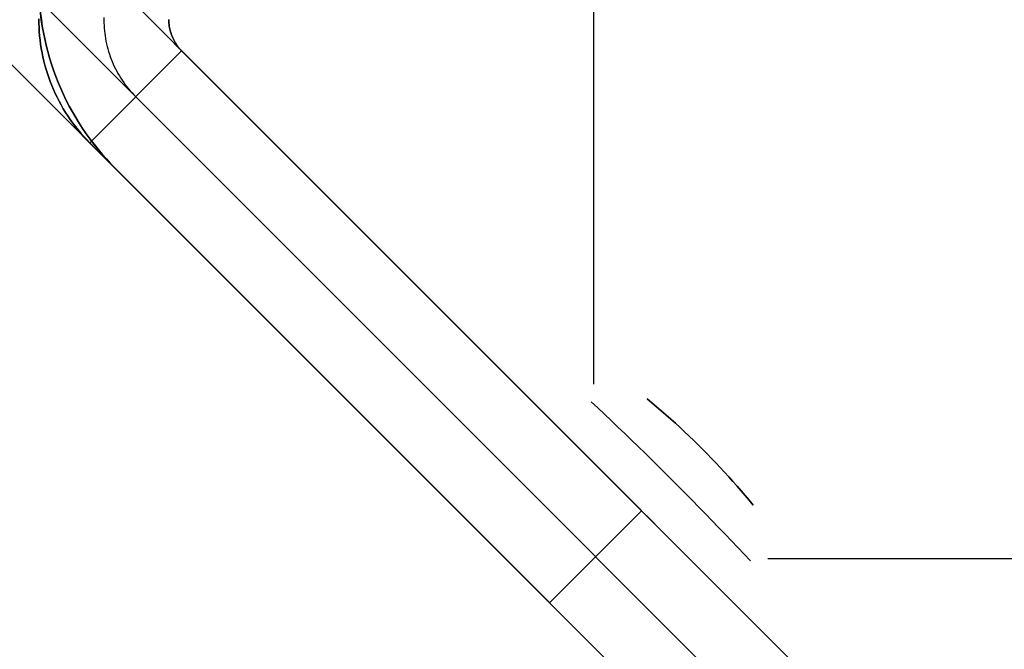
# Model space of a CAD drawing. Header units: millimetres. Extents: x -1030 to 192, y -442 to 180.
# Tile 3 of 256: x -1019.33 to -1007.98, y -425.65 to -418.39. Entities that reach past the tile are written whole.
import ezdxf

# ---------------------------------------------------------------- set-up
doc = ezdxf.new("R2010")
doc.units = ezdxf.units.MM
doc.header["$MEASUREMENT"] = 0
doc.layers.add('OVIDIO 120x60x72h', color=7, linetype='Continuous')

msp = doc.modelspace()

# ---------------------------------------------------------------- linework, layer by layer
at = {"layer": 'OVIDIO 120x60x72h', "extrusion": (0.2357022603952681, 0.235702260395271, 0.9428090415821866)}
msp.add_lwpolyline([(417.7514820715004, 1208.227960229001), (417.7514820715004, 1099.150156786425)], dxfattribs=at)
at = {"layer": 'OVIDIO 120x60x72h', "extrusion": (0.2357022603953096, 0.2357022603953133, 0.9428090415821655)}
msp.add_lwpolyline([(416.8027987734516, 1099.150156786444), (416.8027987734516, 1208.227960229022)], dxfattribs=at)
at = {"layer": 'OVIDIO 120x60x72h', "extrusion": (0.2357022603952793, 0.2357022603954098, 0.9428090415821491)}
msp.add_lwpolyline([(414.905432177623, 1208.227960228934), (414.905432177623, 1099.150156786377)], dxfattribs=at)
at = {"layer": 'OVIDIO 120x60x72h', "extrusion": (0.2357022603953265, 0.2357022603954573, 0.9428090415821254)}
msp.add_lwpolyline([(413.9567488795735, 1099.150156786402), (413.9567488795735, 1208.227960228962)], dxfattribs=at)
at = {"layer": 'OVIDIO 120x60x72h', "extrusion": (0.9998841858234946, 0.0002316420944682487, -0.01521713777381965)}
for points in [[(-418.5163029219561, 740.006442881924), (-407.553601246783, 19.92306633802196)], [(-407.553601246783, 19.92306633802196), (-418.5163029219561, 740.006442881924)]]:
    msp.add_lwpolyline(points, dxfattribs=at)
at = {"layer": 'OVIDIO 120x60x72h'}
for points in [[(-995.8983962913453, -440.318122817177), (-1028.424652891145, -407.791866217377)], [(-1028.424652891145, -407.791866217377), (-995.8983962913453, -440.318122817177)], [(-996.4287263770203, -440.8484529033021), (-1028.95498297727, -408.322196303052)], [(-996.9590536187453, -441.3787801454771), (-1029.485310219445, -408.8525235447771)], [(-1029.485310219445, -408.8525235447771), (-996.9590536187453, -441.3787801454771)], [(-1012.716021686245, -410.2040459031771), (-1012.716021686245, -422.5970304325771)], [(-1001.37847384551, -434.8380452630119), (-1022.944575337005, -413.2719437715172)], [(-1002.439134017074, -435.8987054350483), (-1024.005235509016, -414.3326039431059)], [(-1019.09253518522, -418.3213446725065), (-1019.083264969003, -418.3950022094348), (-1019.072137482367, -418.4686367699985), (-1019.059146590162, -418.5421788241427), (-1019.044289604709, -418.61555822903), (-1019.027567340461, -418.688704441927), (-1019.008984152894, -418.7615467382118), (-1018.988547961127, -418.8340144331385), (-1018.966270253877, -418.9060371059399), (-1018.942166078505, -418.9775448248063), (-1018.916254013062, -419.0484683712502), (-1018.888556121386, -419.1187394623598), (-1018.859097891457, -419.1882909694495), (-1018.827908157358, -419.2570571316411), (-1018.795019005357, -419.3249737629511), (-1018.760465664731, -419.3919784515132), (-1018.724286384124, -419.458010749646), (-1018.686522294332, -419.5230123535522), (-1018.647217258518, -419.5869272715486), (-1018.606417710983, -419.6497019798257), (-1018.564172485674, -419.7112855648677), (-1018.520532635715, -419.7716298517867), (-1018.475551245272, -419.8306895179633), (-1018.429283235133, -419.8884221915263), (-1018.381785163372, -419.9447885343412), (-1018.333115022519, -419.9997523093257), (-1018.283332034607, -420.0532804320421), (-1018.232496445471, -420.1053430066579)], [(-1018.232496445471, -420.1053430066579), (-1018.283332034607, -420.0532804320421), (-1018.333115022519, -419.9997523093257), (-1018.381785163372, -419.9447885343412), (-1018.429283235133, -419.8884221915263), (-1018.475551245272, -419.8306895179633), (-1018.520532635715, -419.7716298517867), (-1018.564172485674, -419.7112855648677), (-1018.606417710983, -419.6497019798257), (-1018.647217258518, -419.5869272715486), (-1018.686522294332, -419.5230123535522), (-1018.724286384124, -419.458010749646), (-1018.760465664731, -419.3919784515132), (-1018.795019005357, -419.3249737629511), (-1018.827908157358, -419.2570571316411), (-1018.859097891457, -419.1882909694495), (-1018.888556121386, -419.1187394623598), (-1018.916254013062, -419.0484683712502), (-1018.942166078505, -418.9775448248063), (-1018.966270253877, -418.9060371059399), (-1018.988547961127, -418.8340144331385), (-1019.008984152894, -418.7615467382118), (-1019.027567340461, -418.688704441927), (-1019.044289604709, -418.61555822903), (-1019.059146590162, -418.5421788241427), (-1019.072137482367, -418.4686367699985), (-1019.083264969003, -418.3950022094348), (-1019.09253518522, -418.3213446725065)], [(-1019.092170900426, -418.3211724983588), (-1019.082915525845, -418.3948325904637), (-1019.071802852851, -418.4684700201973), (-1019.058826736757, -418.5420152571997), (-1019.043984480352, -418.6153981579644), (-1019.027276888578, -418.6885481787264), (-1019.008708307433, -418.7613945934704), (-1018.988286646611, -418.8338667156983), (-1018.966023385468, -418.9058941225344), (-1018.941933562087, -418.9774068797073), (-1018.916035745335, -419.0483357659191), (-1018.888351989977, -419.118612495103), (-1018.85890777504, -419.1881699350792), (-1018.827731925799, -419.2569423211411), (-1018.794856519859, -419.324865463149), (-1018.760316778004, -419.3918769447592), (-1018.724150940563, -419.4579163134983), (-1018.686400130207, -419.5229252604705), (-1018.647108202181, -419.5868477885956), (-1018.606321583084, -419.6496303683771), (-1018.56408909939, -419.7112220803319), (-1018.520461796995, -419.771574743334), (-1018.475492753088, -419.8306430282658), (-1018.429236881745, -419.8883845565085), (-1018.381750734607, -419.9447599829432), (-1018.333092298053, -419.9997330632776), (-1018.283320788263, -420.0532707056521), (-1018.232496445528, -420.1053430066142)], [(-1018.525157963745, -419.8126815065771), (-1017.464505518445, -418.752029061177)], [(-1017.464505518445, -418.752029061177), (-1018.525157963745, -419.8126815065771)], [(-1018.525157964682, -419.812681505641), (-1017.464824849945, -418.7523483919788)], [(-1006.858559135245, -429.357975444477), (-1017.464505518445, -418.752029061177)], [(-1017.464505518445, -418.752029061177), (-1006.858559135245, -429.357975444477)], [(-1007.388889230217, -429.8883055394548), (-1017.994835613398, -419.2823591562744)], [(-1018.525157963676, -419.8126815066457), (-1007.919211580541, -430.418627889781)], [(-1007.919211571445, -430.4186278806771), (-1018.525157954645, -419.8126814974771)], [(-1018.232496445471, -420.1053430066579), (-1008.211873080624, -430.1259663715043)], [(-1008.211873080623, -430.1259663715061), (-1018.232496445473, -420.1053430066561)], [(-1018.232496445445, -420.1053430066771), (-1008.211873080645, -430.1259663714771)], [(-1018.232496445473, -420.1053430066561), (-1008.211873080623, -430.1259663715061)], [(-1008.211873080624, -430.1259663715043), (-1018.232496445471, -420.1053430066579)], [(-1012.16153232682, -424.0550022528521), (-1013.222184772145, -425.1156546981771)], [(-1012.161524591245, -424.054994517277), (-1013.222181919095, -425.115651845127)], [(-998.3105759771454, -424.6094916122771), (-1010.703560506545, -424.6094916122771)]]:
    msp.add_lwpolyline(points, dxfattribs=at)
at = {"layer": 'OVIDIO 120x60x72h', "extrusion": (0.9998841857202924, 0.0002316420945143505, -0.01521714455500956)}
for points in [[(-408.6140128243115, 19.9069154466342), (-419.5767096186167, 739.9902920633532)], [(-419.5767096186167, 739.9902920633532), (-408.6140128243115, 19.9069154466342)]]:
    msp.add_lwpolyline(points, dxfattribs=at)
at = {"layer": 'OVIDIO 120x60x72h', "extrusion": (1, 0, 0)}
for points in [[(-410.2040459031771, 752.7161356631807), (-422.5970304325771, 752.7161356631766)], [(-422.5970304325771, 755.399417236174), (-410.2040459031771, 755.3994172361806)], [(-425.2803120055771, 752.7161356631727), (-423.9386712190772, 755.3994172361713)], [(-425.2803120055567, 752.7161356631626), (-423.9386712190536, 755.3994172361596)], [(-423.9386712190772, 755.3994172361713), (-425.2803120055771, 752.7161356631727)], [(-424.0549945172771, 35.57830267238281), (-424.0549945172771, 755.5783026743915)], [(-425.1156546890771, 755.5783026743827), (-425.1156546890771, 757.0783026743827)], [(-425.1156546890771, 35.5783026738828), (-425.1156546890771, 755.5783026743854)]]:
    msp.add_lwpolyline(points, dxfattribs=at)
at = {"layer": 'OVIDIO 120x60x72h', "extrusion": (0, 1.52165153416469e-08, 0.9999999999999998)}
for points in [[(-1018.232496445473, -420.1053545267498), (-1018.283324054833, -420.0532854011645), (-1018.33309886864, -419.9997508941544), (-1018.381760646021, -419.9447809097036), (-1018.429250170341, -419.8884085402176), (-1018.475509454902, -419.8306700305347), (-1018.520481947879, -419.7716047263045), (-1018.564112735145, -419.711255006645), (-1018.606348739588, -419.6496662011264), (-1018.647138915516, -419.5868864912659), (-1018.686434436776, -419.5229667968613), (-1018.724188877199, -419.457960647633), (-1018.760358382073, -419.3919240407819), (-1018.794901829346, -419.3249152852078), (-1018.827780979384, -419.2569948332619), (-1018.858960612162, -419.1882251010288), (-1018.888408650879, -419.1186702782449), (-1018.916096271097, -419.0483961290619), (-1018.941997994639, -418.9774697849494), (-1018.966091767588, -418.9059595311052), (-1018.988359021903, -418.8339345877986), (-1019.008784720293, -418.7614648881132), (-1019.027357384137, -418.688620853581), (-1019.044069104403, -418.615473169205), (-1019.058915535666, -418.5420925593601), (-1019.071895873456, -418.4685495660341), (-1019.083012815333, -418.3949143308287), (-1019.092272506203, -418.3212563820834), (-1019.09968446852, -418.2476444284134), (-1019.105261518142, -418.1741461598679), (-1019.109019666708, -418.1008280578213), (-1019.110978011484, -418.0277552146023), (-1019.111158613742, -417.954991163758)], [(-1019.111158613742, -417.954991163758), (-1019.110978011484, -418.0277552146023), (-1019.109019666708, -418.1008280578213), (-1019.105261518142, -418.1741461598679), (-1019.09968446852, -418.2476444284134), (-1019.092272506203, -418.3212563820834), (-1019.083012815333, -418.3949143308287), (-1019.071895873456, -418.4685495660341), (-1019.058915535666, -418.5420925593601), (-1019.044069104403, -418.615473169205), (-1019.027357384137, -418.688620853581), (-1019.008784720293, -418.7614648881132), (-1018.988359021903, -418.8339345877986), (-1018.966091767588, -418.9059595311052), (-1018.941997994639, -418.9774697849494), (-1018.916096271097, -419.0483961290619), (-1018.888408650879, -419.1186702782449), (-1018.858960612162, -419.1882251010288), (-1018.827780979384, -419.2569948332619), (-1018.794901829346, -419.3249152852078), (-1018.760358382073, -419.3919240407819), (-1018.724188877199, -419.457960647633), (-1018.686434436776, -419.5229667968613), (-1018.647138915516, -419.5868864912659), (-1018.606348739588, -419.6496662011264), (-1018.564112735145, -419.711255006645), (-1018.520481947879, -419.7716047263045), (-1018.475509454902, -419.8306700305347), (-1018.429250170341, -419.8884085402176), (-1018.381760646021, -419.9447809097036), (-1018.33309886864, -419.9997508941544), (-1018.283324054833, -420.0532854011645), (-1018.232496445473, -420.1053545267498)]]:
    msp.add_lwpolyline(points, dxfattribs=at)
at = {"layer": 'OVIDIO 120x60x72h', "extrusion": (-0.0001344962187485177, 0.9999999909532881, 2.047190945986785e-06)}
msp.add_lwpolyline([(1019.16757749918, 755.5791597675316), (1017.668086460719, 755.5563357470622)], dxfattribs=at)
at = {"layer": 'OVIDIO 120x60x72h', "extrusion": (0.007609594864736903, 0.003152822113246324, 0.9999660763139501)}
msp.add_lwpolyline([(-1024.679066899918, -421.5194018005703), (-1023.293648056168, -420.9454118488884)], dxfattribs=at)
at = {"layer": 'OVIDIO 120x60x72h', "extrusion": (0, 1, 0)}
for points in [[(1018.232496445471, 755.5783026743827), (1018.232496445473, 757.0783026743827)], [(1018.232496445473, 757.0783026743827), (1018.232496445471, 755.5783026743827)], [(1012.045201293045, 755.399417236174), (1013.386842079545, 752.7161356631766)], [(1013.386842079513, 752.7161356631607), (1012.045201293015, 755.3994172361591)], [(1013.386842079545, 752.7161356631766), (1012.045201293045, 755.399417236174)], [(998.3105759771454, 755.3994172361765), (1010.703560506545, 755.3994172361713)], [(1010.703560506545, 752.7161356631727), (998.3105759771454, 752.7161356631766)]]:
    msp.add_lwpolyline(points, dxfattribs=at)
at = {"layer": 'OVIDIO 120x60x72h', "extrusion": (0.9999882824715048, 0.004840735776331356, -4.687038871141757e-05)}
for points in [[(-417.9203222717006, 752.6708052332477), (-417.686541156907, 752.668541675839)], [(-417.686541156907, 752.668541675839), (-417.9203222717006, 752.6708052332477)]]:
    msp.add_lwpolyline(points, dxfattribs=at)
at = {"layer": 'OVIDIO 120x60x72h', "extrusion": (0.008942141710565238, 0.0716427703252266, 0.9973902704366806)}
msp.add_lwpolyline([(952.5778742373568, 597.7930436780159), (952.5778742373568, 597.996445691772)], dxfattribs=at)
at = {"layer": 'OVIDIO 120x60x72h', "extrusion": (0.04420130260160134, 0.1452362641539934, 0.988409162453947)}
for points in [[(845.1577505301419, 805.5291024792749), (845.1577505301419, 805.707658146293)], [(845.1577505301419, 805.707658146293), (845.1577505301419, 805.5291024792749)]]:
    msp.add_lwpolyline(points, dxfattribs=at)
at = {"layer": 'OVIDIO 120x60x72h', "extrusion": (-0.009303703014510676, 0.9997656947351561, -0.01954473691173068)}
for points in [[(1015.986805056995, 747.203808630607), (1017.276477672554, 744.4951660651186)], [(1017.276477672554, 744.4951660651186), (1015.986805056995, 747.203808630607)]]:
    msp.add_lwpolyline(points, dxfattribs=at)
at = {"layer": 'OVIDIO 120x60x72h', "extrusion": (-0.009303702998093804, 0.9997656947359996, -0.01954473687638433)}
msp.add_lwpolyline([(1016.987542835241, 745.1020031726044), (1015.986805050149, 747.2038086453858)], dxfattribs=at)
at = {"layer": 'OVIDIO 120x60x72h', "extrusion": (-0.05097080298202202, 0.986196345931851, -0.157539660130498)}
msp.add_lwpolyline([(1033.091915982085, 684.6639661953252), (1032.156740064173, 687.5144930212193)], dxfattribs=at)
at = {"layer": 'OVIDIO 120x60x72h', "extrusion": (-0.05716619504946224, 0.9718253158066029, -0.2286647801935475)}
for points in [[(1034.568872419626, 652.2090358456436), (1035.316281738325, 649.3036306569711)], [(1035.316281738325, 649.3036306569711), (1034.568872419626, 652.2090358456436)]]:
    msp.add_lwpolyline(points, dxfattribs=at)
at = {"layer": 'OVIDIO 120x60x72h', "extrusion": (0.9861963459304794, -0.05097080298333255, -0.1575396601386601)}
msp.add_lwpolyline([(-476.1246262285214, 587.3552000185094), (-475.1894525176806, 590.205720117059)], dxfattribs=at)
at = {"layer": 'OVIDIO 120x60x72h', "extrusion": (0.1452360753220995, 0.04420125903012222, 0.9884091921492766)}
for points in [[(-111.3000130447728, 1192.38929241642), (-111.3000130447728, 1192.567848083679)], [(-111.3000130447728, 1192.567848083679), (-111.3000130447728, 1192.38929241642)]]:
    msp.add_lwpolyline(points, dxfattribs=at)
at = {"layer": 'OVIDIO 120x60x72h', "extrusion": (0.999765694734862, -0.009303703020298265, -0.01954473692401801)}
for points in [[(-433.3783520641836, 735.6029580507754), (-434.6680246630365, 732.8943155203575)], [(-434.6680246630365, 732.8943155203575), (-433.3783520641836, 735.6029580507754)]]:
    msp.add_lwpolyline(points, dxfattribs=at)
at = {"layer": 'OVIDIO 120x60x72h', "extrusion": (0.9997656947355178, -0.009303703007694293, -0.01954473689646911)}
msp.add_lwpolyline([(-434.6680246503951, 732.8943155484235), (-433.3783550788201, 735.6029517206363)], dxfattribs=at)
at = {"layer": 'OVIDIO 120x60x72h', "extrusion": (0.07164277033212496, 0.008942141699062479, 0.9973902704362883)}
msp.add_lwpolyline([(-296.1598161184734, 1107.19875072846), (-296.1598161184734, 1107.402152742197)], dxfattribs=at)
at = {"layer": 'OVIDIO 120x60x72h', "extrusion": (0.00484073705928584, 0.9999882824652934, -4.687041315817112e-05)}
for points in [[(1008.866829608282, 752.6982362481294), (1008.633048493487, 752.69597269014)], [(1008.633048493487, 752.69597269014), (1008.866829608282, 752.6982362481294)]]:
    msp.add_lwpolyline(points, dxfattribs=at)
at = {"layer": 'OVIDIO 120x60x72h'}
for points in [[(-1019.111125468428, -418.3838167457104, 755.5783232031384), (-1019.110679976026, -418.4327464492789, 755.5785071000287), (-1019.109061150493, -418.4817168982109, 755.5786494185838), (-1019.106268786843, -418.5306955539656, 755.5787537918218), (-1019.10230268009, -418.579649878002, 755.5788238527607), (-1019.097162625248, -418.6285473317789, 755.5788632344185), (-1019.090848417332, -418.6773553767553, 755.578875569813), (-1019.083359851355, -418.7260414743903, 755.5788644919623), (-1019.074696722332, -418.7745730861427, 755.5788336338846), (-1019.064858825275, -418.8229176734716, 755.5787866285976), (-1019.053845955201, -418.8710426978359, 755.5787271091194), (-1019.041657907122, -418.9189156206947, 755.5786587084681), (-1019.028294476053, -418.9665039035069, 755.5785850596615), (-1019.013755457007, -419.0137750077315, 755.5785097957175), (-1018.998040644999, -419.0606963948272, 755.5784365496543), (-1018.981149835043, -419.1072355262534, 755.5783689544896), (-1018.963082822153, -419.1533598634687, 755.5783106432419), (-1018.943842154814, -419.1990379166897, 755.5782644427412), (-1018.923441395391, -419.2442423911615, 755.5782299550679), (-1018.901896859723, -419.2889470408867, 755.5782059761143), (-1018.879224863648, -419.3331256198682, 755.5781913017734), (-1018.855441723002, -419.3767518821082, 755.5781847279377), (-1018.830563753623, -419.4197995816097, 755.5781850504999), (-1018.804607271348, -419.4622424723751, 755.5781910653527), (-1018.777588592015, -419.5040543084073, 755.5782015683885), (-1018.749524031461, -419.5452088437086, 755.5782153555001), (-1018.720429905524, -419.5856798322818, 755.5782312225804), (-1018.690322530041, -419.6254410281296, 755.5782479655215), (-1018.659218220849, -419.6644661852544, 755.5782643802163), (-1018.627133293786, -419.7027290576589, 755.5782792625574), (-1018.59408406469, -419.7402033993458, 755.5782914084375), (-1018.560086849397, -419.7768629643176, 755.5782996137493), (-1018.525157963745, -419.8126815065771, 755.5783026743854)], [(-1018.525157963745, -419.8126815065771, 755.5783026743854), (-1018.560086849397, -419.7768629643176, 755.5782996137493), (-1018.59408406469, -419.7402033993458, 755.5782914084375), (-1018.627133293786, -419.7027290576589, 755.5782792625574), (-1018.659218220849, -419.6644661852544, 755.5782643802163), (-1018.690322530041, -419.6254410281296, 755.5782479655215), (-1018.720429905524, -419.5856798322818, 755.5782312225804), (-1018.749524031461, -419.5452088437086, 755.5782153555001), (-1018.777588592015, -419.5040543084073, 755.5782015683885), (-1018.804607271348, -419.4622424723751, 755.5781910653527), (-1018.830563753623, -419.4197995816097, 755.5781850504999), (-1018.855441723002, -419.3767518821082, 755.5781847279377), (-1018.879224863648, -419.3331256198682, 755.5781913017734), (-1018.901896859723, -419.2889470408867, 755.5782059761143), (-1018.923441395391, -419.2442423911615, 755.5782299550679), (-1018.943842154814, -419.1990379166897, 755.5782644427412), (-1018.963082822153, -419.1533598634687, 755.5783106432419), (-1018.981149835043, -419.1072355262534, 755.5783689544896), (-1018.998040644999, -419.0606963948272, 755.5784365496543), (-1019.013755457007, -419.0137750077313, 755.5785097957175), (-1019.028294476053, -418.9665039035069, 755.5785850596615), (-1019.041657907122, -418.9189156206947, 755.5786587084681), (-1019.053845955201, -418.8710426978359, 755.5787271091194), (-1019.064858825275, -418.8229176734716, 755.5787866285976), (-1019.074696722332, -418.7745730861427, 755.5788336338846), (-1019.083359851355, -418.7260414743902, 755.5788644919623), (-1019.090848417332, -418.6773553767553, 755.578875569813), (-1019.097162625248, -418.6285473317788, 755.5788632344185), (-1019.10230268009, -418.5796498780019, 755.5788238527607), (-1019.106268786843, -418.5306955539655, 755.5787537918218), (-1019.109061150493, -418.4817168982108, 755.5786494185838), (-1019.110679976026, -418.4327464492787, 755.5785071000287), (-1019.111125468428, -418.3838167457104, 755.5783232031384)], [(-1018.361023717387, -418.3675393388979, 755.5666123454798), (-1018.36139575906, -418.3982227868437, 755.5668888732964), (-1018.361006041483, -418.4289059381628, 755.5671723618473), (-1018.35985699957, -418.459570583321, 755.5674626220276), (-1018.357952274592, -418.4901985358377, 755.5677594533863), (-1018.355295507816, -418.5207716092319, 755.5680626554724), (-1018.351890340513, -418.5512716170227, 755.5683720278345), (-1018.347740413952, -418.5816803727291, 755.5686873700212), (-1018.342849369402, -418.6119796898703, 755.5690084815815), (-1018.337220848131, -418.6421513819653, 755.5693351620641), (-1018.330858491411, -418.6721772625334, 755.569667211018), (-1018.323765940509, -418.7020391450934, 755.5700044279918), (-1018.315946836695, -418.7317188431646, 755.5703466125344), (-1018.307404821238, -418.7611981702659, 755.5706935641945), (-1018.298143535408, -418.7904589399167, 755.571045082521), (-1018.288166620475, -418.8194829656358, 755.5714009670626), (-1018.277477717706, -418.8482520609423, 755.5717610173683), (-1018.266080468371, -418.8767480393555, 755.5721250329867), (-1018.253979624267, -418.904953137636, 755.5724928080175), (-1018.241184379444, -418.9328512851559, 755.5728641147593), (-1018.227705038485, -418.9604268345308, 755.5732387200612), (-1018.213551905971, -418.9876641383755, 755.5736163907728), (-1018.198735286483, -419.0145475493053, 755.5739968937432), (-1018.183265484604, -419.0410614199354, 755.5743799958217), (-1018.167152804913, -419.067190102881, 755.5747654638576), (-1018.150407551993, -419.0929179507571, 755.5751530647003), (-1018.133040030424, -419.1182293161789, 755.575542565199), (-1018.115060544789, -419.1431085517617, 755.5759337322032), (-1018.096479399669, -419.1675400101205, 755.5763263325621), (-1018.077306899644, -419.1915080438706, 755.5767201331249), (-1018.057553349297, -419.2149970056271, 755.5771149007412), (-1018.037229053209, -419.2379912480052, 755.57751040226), (-1018.016344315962, -419.2604751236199, 755.577906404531), (-1017.994909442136, -419.2824329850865, 755.5783026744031)], [(-1017.464505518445, -418.752029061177, 755.5783026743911), (-1017.471077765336, -418.7453267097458, 755.5777026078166), (-1017.477499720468, -418.7385167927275, 755.577114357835), (-1017.483771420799, -418.7316028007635, 755.5765370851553), (-1017.489892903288, -418.7245882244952, 755.575969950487), (-1017.495864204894, -418.7174765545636, 755.575412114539), (-1017.501685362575, -418.7102712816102, 755.5748627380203), (-1017.507356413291, -418.7029758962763, 755.5743209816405), (-1017.512877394, -418.6955938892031, 755.5737860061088), (-1017.518248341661, -418.688128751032, 755.573256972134), (-1017.523469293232, -418.6805839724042, 755.5727330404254), (-1017.528540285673, -418.6729630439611, 755.5722133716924), (-1017.533461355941, -418.6652694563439, 755.571697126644), (-1017.538232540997, -418.6575067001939, 755.5711834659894), (-1017.542853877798, -418.6496782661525, 755.5706715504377), (-1017.547325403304, -418.6417876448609, 755.5701605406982), (-1017.551647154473, -418.6338383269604, 755.5696495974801), (-1017.559841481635, -418.6177775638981, 755.5686245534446), (-1017.567437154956, -418.6015239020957, 755.5675897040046), (-1017.574434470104, -418.5851052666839, 755.5665383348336), (-1017.580833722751, -418.5685495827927, 755.5654637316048), (-1017.586635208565, -418.5518847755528, 755.5643591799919), (-1017.591839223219, -418.5351387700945, 755.5632179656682), (-1017.59644606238, -418.518339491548, 755.5620333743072), (-1017.60045602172, -418.5015148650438, 755.5607986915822), (-1017.603869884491, -418.484689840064, 755.5595122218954), (-1017.606690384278, -418.4678774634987, 755.5581923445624), (-1017.608920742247, -418.451087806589, 755.5568624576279), (-1017.610564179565, -418.4343309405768, 755.5555459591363), (-1017.611623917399, -418.4176169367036, 755.5542662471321), (-1017.612103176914, -418.4009558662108, 755.5530467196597), (-1017.612126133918, -418.3926483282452, 755.5524668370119)], [(-1017.612126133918, -418.3926483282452, 755.5524668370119), (-1017.612103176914, -418.4009558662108, 755.5530467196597), (-1017.611623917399, -418.4176169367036, 755.5542662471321), (-1017.610564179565, -418.4343309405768, 755.5555459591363), (-1017.608920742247, -418.451087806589, 755.5568624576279), (-1017.606690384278, -418.4678774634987, 755.5581923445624), (-1017.603869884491, -418.484689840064, 755.5595122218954), (-1017.60045602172, -418.5015148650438, 755.5607986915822), (-1017.59644606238, -418.518339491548, 755.5620333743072), (-1017.591839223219, -418.5351387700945, 755.5632179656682), (-1017.586635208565, -418.5518847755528, 755.5643591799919), (-1017.580833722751, -418.5685495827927, 755.5654637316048), (-1017.574434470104, -418.5851052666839, 755.5665383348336), (-1017.567437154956, -418.6015239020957, 755.5675897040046), (-1017.559841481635, -418.6177775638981, 755.5686245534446), (-1017.551647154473, -418.6338383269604, 755.5696495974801), (-1017.547325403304, -418.6417876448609, 755.5701605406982), (-1017.542853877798, -418.6496782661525, 755.5706715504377), (-1017.538232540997, -418.6575067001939, 755.5711834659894), (-1017.533461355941, -418.6652694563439, 755.571697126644), (-1017.528540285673, -418.6729630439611, 755.5722133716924), (-1017.523469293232, -418.6805839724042, 755.5727330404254), (-1017.518248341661, -418.688128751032, 755.573256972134), (-1017.512877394, -418.6955938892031, 755.5737860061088), (-1017.507356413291, -418.7029758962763, 755.5743209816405), (-1017.501685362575, -418.7102712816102, 755.5748627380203), (-1017.495864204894, -418.7174765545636, 755.575412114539), (-1017.489892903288, -418.7245882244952, 755.575969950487), (-1017.483771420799, -418.7316028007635, 755.5765370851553), (-1017.477499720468, -418.7385167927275, 755.577114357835), (-1017.471077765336, -418.7453267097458, 755.5777026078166), (-1017.464505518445, -418.752029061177, 755.5783026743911)], [(-1012.741157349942, -422.7983400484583, 754.0724426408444), (-1012.66431552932, -422.8704035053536, 754.0390444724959), (-1012.5871411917, -422.9432069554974, 754.0084826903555), (-1012.509683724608, -423.0167028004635, 753.9807718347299), (-1012.431992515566, -423.0908434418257, 753.9559264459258), (-1012.354116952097, -423.1655812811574, 753.9339610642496), (-1012.276106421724, -423.2408687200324, 753.9148902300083), (-1012.198010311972, -423.3166581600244, 753.8987284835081), (-1012.119878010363, -423.392902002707, 753.8854903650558), (-1012.04176006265, -423.4695511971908, 753.8751883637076), (-1011.96370447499, -423.5465579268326, 753.8678258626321), (-1011.885760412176, -423.6238729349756, 753.8634042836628), (-1011.807977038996, -423.7014469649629, 753.8619250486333)], [(-1011.454421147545, -423.3478910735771, 755.2761486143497), (-1011.505958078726, -423.2967676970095, 755.2771840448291), (-1011.557953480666, -423.2460138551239, 755.2802945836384), (-1011.610379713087, -423.1956623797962, 755.2854875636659), (-1011.663209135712, -423.1457461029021, 755.2927703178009), (-1011.716413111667, -423.0962974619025, 755.3021490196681), (-1011.769959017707, -423.047347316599, 755.313625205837), (-1011.823813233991, -422.9989261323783, 755.3271992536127), (-1011.877942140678, -422.9510643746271, 755.3428715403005), (-1011.932312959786, -422.9037932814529, 755.3606420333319), (-1011.986896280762, -422.8571471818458, 755.3805090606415), (-1012.041663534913, -422.8111611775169, 755.4024705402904), (-1012.096586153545, -422.765870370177, 755.4265243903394)], [(-1012.096586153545, -422.765870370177, 755.4265243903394), (-1012.041663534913, -422.8111611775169, 755.4024705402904), (-1011.986896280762, -422.8571471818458, 755.3805090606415), (-1011.932312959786, -422.9037932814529, 755.3606420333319), (-1011.877942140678, -422.9510643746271, 755.3428715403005), (-1011.823813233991, -422.9989261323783, 755.3271992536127), (-1011.769959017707, -423.047347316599, 755.313625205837), (-1011.716413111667, -423.0962974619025, 755.3021490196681), (-1011.663209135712, -423.1457461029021, 755.2927703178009), (-1011.610379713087, -423.1956623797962, 755.2854875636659), (-1011.557953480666, -423.2460138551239, 755.2802945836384), (-1011.505958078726, -423.2967676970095, 755.2771840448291), (-1011.454421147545, -423.3478910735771, 755.2761486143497)], [(-1012.161527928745, -424.0549978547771, 752.4477214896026), (-1012.264761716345, -423.9517678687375, 752.4496067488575), (-1012.367982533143, -423.8485476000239, 752.4552615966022), (-1012.471133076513, -423.745393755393, 752.4646885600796), (-1012.574156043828, -423.6423630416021, 752.4778901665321), (-1012.676991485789, -423.5395154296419, 752.4948665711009), (-1012.779568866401, -423.4369239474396, 752.5156084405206), (-1012.881815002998, -423.334664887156, 752.540104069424), (-1012.983656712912, -423.232814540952, 752.5683417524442), (-1013.08502385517, -423.1314458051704, 752.6003085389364), (-1013.185858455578, -423.0306179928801, 752.6359864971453), (-1013.286105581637, -422.9303870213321, 752.6753564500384), (-1013.385710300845, -422.8308088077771, 752.7183992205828)], [(-1013.385710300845, -422.8308088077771, 752.7183992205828), (-1013.286105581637, -422.9303870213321, 752.6753564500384), (-1013.185858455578, -423.0306179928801, 752.6359864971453), (-1013.08502385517, -423.1314458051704, 752.6003085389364), (-1012.983656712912, -423.232814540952, 752.5683417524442), (-1012.881815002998, -423.3346648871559, 752.540104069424), (-1012.779568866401, -423.4369239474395, 752.5156084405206), (-1012.676991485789, -423.5395154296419, 752.4948665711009), (-1012.574156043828, -423.6423630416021, 752.4778901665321), (-1012.471133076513, -423.745393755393, 752.4646885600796), (-1012.367982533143, -423.8485476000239, 752.4552615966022), (-1012.264761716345, -423.9517678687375, 752.4496067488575), (-1012.161527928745, -424.0549978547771, 752.4477214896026)], [(-1010.872400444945, -423.990056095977, 755.4265243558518), (-1010.917694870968, -423.9351291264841, 755.4024686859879), (-1010.963683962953, -423.8803582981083, 755.3805060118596), (-1011.010332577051, -423.8257721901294, 755.3606383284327), (-1011.057605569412, -423.7713993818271, 755.3428676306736), (-1011.105468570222, -423.7172692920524, 755.3271955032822), (-1011.153890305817, -423.6634146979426, 755.3136218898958), (-1011.20284027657, -423.6098692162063, 755.3021463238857), (-1011.252287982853, -423.556666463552, 755.2927683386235), (-1011.302202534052, -423.5038390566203, 755.2854863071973), (-1011.352551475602, -423.4514156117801, 755.2802939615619), (-1011.403301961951, -423.3994237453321, 755.2771838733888), (-1011.454421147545, -423.3478910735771, 755.2761486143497)], [(-1011.454421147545, -423.3478910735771, 755.2761486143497), (-1011.403301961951, -423.3994237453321, 755.2771838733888), (-1011.352551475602, -423.4514156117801, 755.2802939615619), (-1011.302202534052, -423.5038390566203, 755.2854863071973), (-1011.252287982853, -423.556666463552, 755.2927683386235), (-1011.20284027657, -423.6098692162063, 755.3021463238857), (-1011.153890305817, -423.6634146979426, 755.3136218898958), (-1011.105468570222, -423.7172692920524, 755.3271955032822), (-1011.057605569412, -423.7713993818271, 755.3428676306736), (-1011.010332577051, -423.8257721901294, 755.3606383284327), (-1010.963683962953, -423.8803582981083, 755.3805060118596), (-1010.917694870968, -423.9351291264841, 755.4024686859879), (-1010.872400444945, -423.990056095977, 755.4265243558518)], [(-1010.904870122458, -424.6346272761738, 754.0724426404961), (-1010.976933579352, -424.5577854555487, 754.0390444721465), (-1011.049737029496, -424.4806111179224, 754.0084826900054), (-1011.123232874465, -424.4031536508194, 753.980771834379), (-1011.197373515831, -424.325462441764, 753.955926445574), (-1011.272111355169, -424.2475868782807, 753.9339610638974), (-1011.347398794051, -424.1695763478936, 753.9148902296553), (-1011.42318823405, -424.0914802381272, 753.8987284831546), (-1011.499432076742, -424.0133479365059, 753.8854903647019), (-1011.576081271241, -423.9352299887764, 753.8751883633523), (-1011.653088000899, -423.8571744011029, 753.8678258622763), (-1011.730403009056, -423.7792303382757, 753.8634042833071), (-1011.807977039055, -423.7014469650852, 753.8619250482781)], [(-1010.937338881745, -425.2791802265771, 752.7183992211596), (-1011.036917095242, -425.1795755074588, 752.675356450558), (-1011.137148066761, -425.0793283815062, 752.6359864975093), (-1011.23797587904, -424.9784937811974, 752.6003085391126), (-1011.33934461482, -424.8771266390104, 752.568341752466), (-1011.441194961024, -424.7752849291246, 752.5401040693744), (-1011.543454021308, -424.6730387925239, 752.5156084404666), (-1011.64604550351, -424.5704614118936, 752.4948665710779), (-1011.74889311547, -424.4676259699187, 752.4778901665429), (-1011.851923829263, -424.3646030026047, 752.4646885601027), (-1011.955077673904, -424.2614524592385, 752.45526159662), (-1012.058297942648, -424.1582316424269, 752.4496067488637), (-1012.161527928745, -424.0549978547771, 752.4477214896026)], [(-1012.161527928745, -424.0549978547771, 752.4477214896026), (-1012.058297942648, -424.1582316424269, 752.4496067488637), (-1011.955077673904, -424.2614524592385, 752.45526159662), (-1011.851923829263, -424.3646030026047, 752.4646885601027), (-1011.74889311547, -424.4676259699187, 752.4778901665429), (-1011.64604550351, -424.5704614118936, 752.4948665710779), (-1011.543454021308, -424.6730387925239, 752.5156084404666), (-1011.441194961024, -424.7752849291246, 752.5401040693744), (-1011.33934461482, -424.8771266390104, 752.568341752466), (-1011.23797587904, -424.9784937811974, 752.6003085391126), (-1011.137148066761, -425.0793283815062, 752.6359864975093), (-1011.036917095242, -425.1795755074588, 752.675356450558), (-1010.937338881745, -425.2791802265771, 752.7183992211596)]]:
    msp.add_polyline3d(points, dxfattribs=at)

doc.saveas('drawing.dxf')
